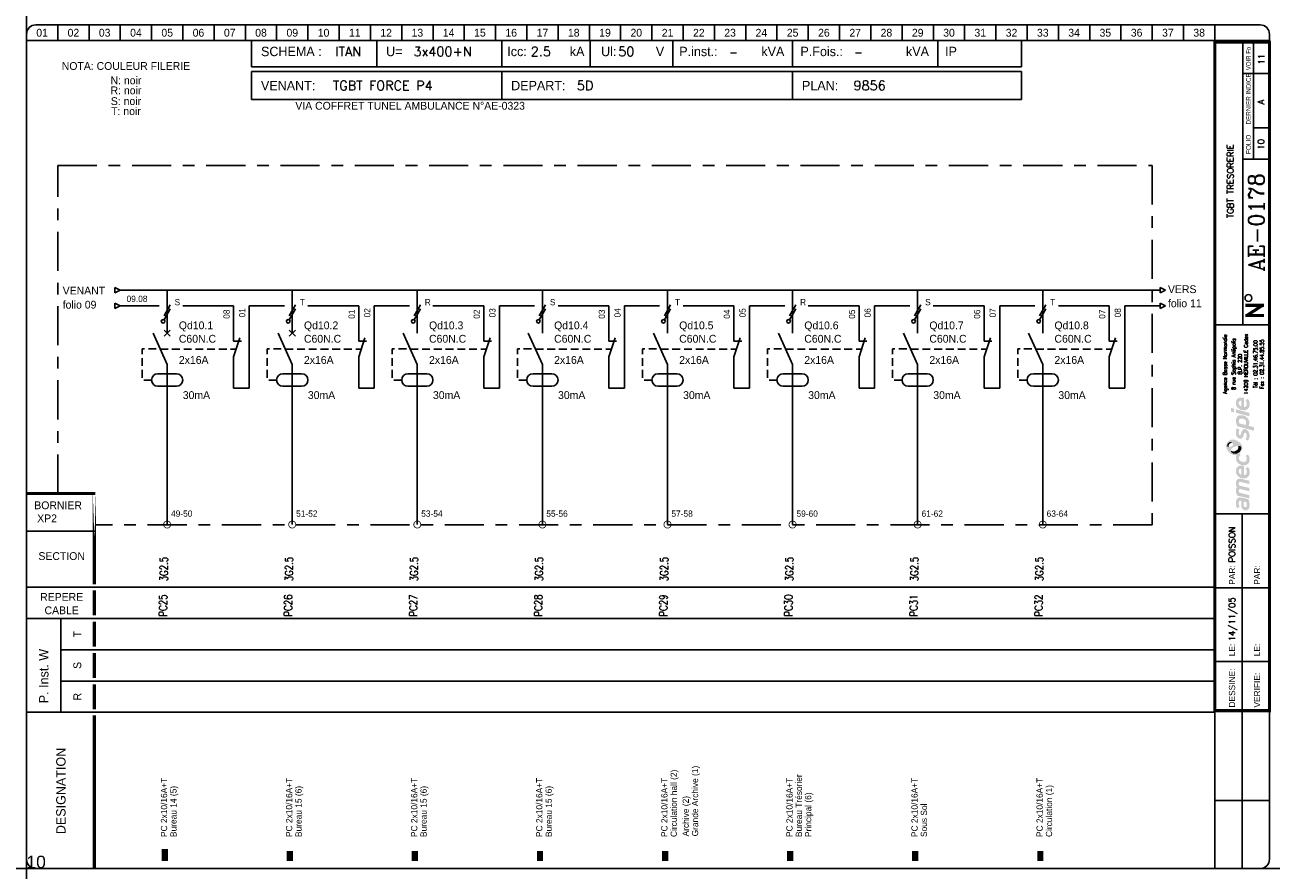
# Model space of a CAD drawing. Header units: millimetres. Extents: x 0 to 4898, y -1200 to 270.
# Tile 8 of 34: x 0 to 398, y -400 to -130. Entities that reach past the tile are written whole.
import ezdxf
from ezdxf.enums import TextEntityAlignment as Align

# ---------------------------------------------------------------- set-up
doc = ezdxf.new("R2010")
doc.units = ezdxf.units.MM
doc.header["$LTSCALE"] = 25
for name, pattern in [('AXES', [0.95, 0.5, -0.15, 0.15, -0.15]), ('CONTINU', [0]), ('DISCONTINU', [0.15, 0.1, -0.05])]:
    doc.linetypes.add(name, pattern=pattern)
doc.layers.get('0').update_dxf_attribs({"linetype": 'CONTINUOUS'})
doc.layers.get('Defpoints').update_dxf_attribs({"linetype": 'CONTINUOUS'})
for name, color, linetype in [('POINTILLE', 5, 'DISCONTINU'), ('TEXTE', 92, 'CONTINU'), ('TRAIAXE', 6, 'AXES'), ('TRAIFIN', 1, 'CONTINU'), ('TRAIGROS', 40, 'CONTINU'), ('TRAIMOY', 150, 'CONTINU')]:
    doc.layers.add(name, color=color, linetype=linetype)
doc.styles.add('ROMANC', font='romanc')
doc.styles.add('ROMANS8', font='ROMANS8.shx')
doc.styles.add('T1', font='arial.ttf')
doc.styles.add('TEXTE', font='txt8', dxfattribs={"height": 2.5})
doc.styles.add('TXT', font='txt', dxfattribs={"width": 0.8})

# ---------------------------------------------------------------- blocks, each defined once
blk = doc.blocks.new('CART')
at = {"layer": 'TEXTE', "color": 7}
for p, q in [((72.02, 264.91), (72.02, 256.49)), ((112.02, 264.91), (112.02, 256.49)), ((152.02, 264.91), (152.02, 256.49)), ((180.26, 264.91), (180.26, 256.49)), ((206.73, 264.91), (206.73, 256.49)), ((244.98, 264.91), (244.98, 256.49)), ((291.46, 264.91), (291.46, 256.49)), ((318.22, 264.91), (318.22, 256.49)), ((318.22, 256.49), (72.02, 256.49)), ((72, 255), (318.25, 255)), ((72, 246), (72, 255)), ((152, 255), (152, 246)), ((245, 255), (245, 246)), ((318.25, 255), (318.25, 246)), ((318.25, 246), (72, 246)), ((11.02, 79.91), (11.02, 49.91))]:
    blk.add_line(p, q, dxfattribs=at)
at = {"layer": 'TEXTE', "color": 7, "const_width": 1}
for points in [[(395.77, 180.16), (389.77, 180.16)], [(390.27, 176.91), (395.27, 180.16)], [(395.77, 176.91), (389.77, 176.91)]]:
    blk.add_lwpolyline(points, dxfattribs=at)
at = {"layer": 'TEXTE', "color": 7}
blk.add_circle((390.78, 182.5), 1.08, dxfattribs=at)
at = {"layer": 'TRAIAXE', "color": 6}
for p, q in [((10.02, 224.91), (360.02, 224.91)), ((10.02, 119.91), (10.02, 224.91)), ((360.02, 224.91), (360.02, 109.91)), ((360.02, 109.91), (22.02, 109.91))]:
    blk.add_line(p, q, dxfattribs=at)
at = {"layer": 'TRAIFIN', "color": 7}
for p, q in [((10.02, 269.91), (10.02, 264.91)), ((20.02, 269.91), (20.02, 264.91)), ((30.02, 269.91), (30.02, 264.91)), ((40.02, 269.91), (40.02, 264.91)), ((50.02, 269.91), (50.02, 264.91)), ((60.02, 269.91), (60.02, 264.91)), ((70.02, 269.91), (70.02, 264.91)), ((80.02, 269.91), (80.02, 264.91)), ((90.02, 269.91), (90.02, 264.91)), ((100.02, 269.91), (100.02, 264.91)), ((110.02, 269.91), (110.02, 264.91)), ((120.02, 269.91), (120.02, 264.91)), ((130.02, 269.91), (130.02, 264.91)), ((140.02, 269.91), (140.02, 264.91)), ((150.02, 269.91), (150.02, 264.91)), ((160.02, 269.91), (160.02, 264.91)), ((170.02, 269.91), (170.02, 264.91)), ((180.02, 269.91), (180.02, 264.91)), ((190.02, 269.91), (190.02, 264.91)), ((200.02, 269.91), (200.02, 264.91)), ((210.02, 269.91), (210.02, 264.91)), ((220.02, 269.91), (220.02, 264.91)), ((230.02, 269.91), (230.02, 264.91)), ((240.02, 269.91), (240.02, 264.91)), ((250.02, 269.91), (250.02, 264.91)), ((260.02, 269.91), (260.02, 264.91)), ((270.02, 269.91), (270.02, 264.91)), ((280.02, 269.91), (280.02, 264.91)), ((290.02, 269.91), (290.02, 264.91)), ((300.02, 269.91), (300.02, 264.91)), ((310.02, 269.91), (310.02, 264.91)), ((320.02, 269.91), (320.02, 264.91)), ((330.02, 269.91), (330.02, 264.91)), ((340.02, 269.91), (340.02, 264.91)), ((350.02, 269.91), (350.02, 264.91)), ((360.02, 269.91), (360.02, 264.91)), ((370.02, 269.91), (370.02, 264.91)), ((380.02, 269.91), (380.02, 264.91)), ((392.43, 226.95), (392.43, 264.41)), ((392.43, 237), (396.98, 237))]:
    blk.add_line(p, q, dxfattribs=at)
at = {"layer": 'TRAIGROS', "color": 7}
for p, q in [((3.02, 269.91), (394.52, 269.91)), ((0.02, 266.91), (0.02, 264.91)), ((397.52, 264.91), (0.02, 264.91)), ((397.52, 264.91), (0.02, 264.91)), ((0.02, 264.91), (0.02, 2.91)), ((389.02, 173.91), (389.02, 264.41)), ((397.52, 266.91), (397.52, 264.91)), ((397.52, 2.91), (397.52, 264.91)), ((389.02, 254.41), (397.02, 254.41)), ((389.02, 226.92), (397.02, 226.92)), ((380.02, 173.91), (397.52, 173.91)), ((380.02, 113.43), (397.53, 113.43)), ((0.02, 107.91), (22.02, 107.91)), ((0.02, 89.91), (380.02, 89.91)), ((11.02, 79.91), (0.02, 79.91)), ((11.02, 79.91), (380.02, 79.91)), ((11.02, 69.91), (380.02, 69.91)), ((11.02, 59.91), (380.02, 59.91)), ((0.02, 49.91), (380.02, 49.91)), ((380.02, -0.12), (380.02, 50.43)), ((3.02, -0.09), (394.52, -0.09))]:
    blk.add_line(p, q, dxfattribs=at)
for points, const_width in [([(380.02, 264.41), (380.02, 50.43), (397.52, 50.43), (397.52, 264.41), (380.02, 264.41)], 1), ([(0.02, 119.91), (22.02, 119.91)], 1), ([(21.73, 88.91), (21.73, 80.91)], 1), ([(21.73, 78.91), (21.73, 70.91)], 1), ([(21.73, 68.91), (21.73, 60.91)], 1), ([(21.73, 58.91), (21.73, 50.91)], 1), ([(21.73, 48.91), (21.73, 43.38)], 1), ([(21.73, 43.38), (21.73, -0.09)], 1), ([(44.23, 6.14), (44.23, 2.27)], 2), ([(84.23, 5.5), (84.23, 2.27)], 2), ([(124.23, 5.5), (124.23, 2.27)], 2), ([(164.23, 5.5), (164.23, 2.27)], 2), ([(204.23, 5.5), (204.23, 2.27)], 2), ([(244.23, 5.5), (244.23, 2.27)], 2), ([(284.23, 5.5), (284.23, 2.27)], 2), ([(324.23, 5.5), (324.23, 2.27)], 2)]:
    blk.add_lwpolyline(points, dxfattribs=dict(at, const_width=const_width))
at = {"layer": 'TRAIGROS', "color": 7, "const_width": 1}
blk.add_lwpolyline([(21.73, 119.95), (21.73, 90.91)], close=True, dxfattribs=at)
at = {"layer": 'TRAIGROS', "color": 7}
for centre, start, end in [((3.02, 266.91), 90, 180), ((394.52, 266.91), 0, 90), ((3.02, 2.91), 180, 270), ((394.52, 2.91), 270, 0)]:
    blk.add_arc(centre, 3, start, end, dxfattribs=at)
at = {"layer": 'TRAIMOY', "color": 7}
for p, q in [((388.77, -0.1), (388.77, 113.43)), ((380.02, 89.73), (397.53, 89.73)), ((380.02, 66.18), (397.53, 66.18)), ((380.02, 21.66), (397.53, 21.66))]:
    blk.add_line(p, q, dxfattribs=at)
at = {"layer": 'TEXTE', "color": 7}
for s, p in [('01', (5.02, 267.41)), ('02', (15.02, 267.41)), ('03', (25.02, 267.41)), ('04', (35.02, 267.41)), ('05', (45.02, 267.41)), ('06', (55.02, 267.41)), ('07', (65.02, 267.41)), ('08', (75.02, 267.41)), ('09', (85.02, 267.41)), ('10', (95.02, 267.41)), ('11', (105.02, 267.41)), ('12', (115.02, 267.41)), ('13', (125.02, 267.41)), ('14', (135.02, 267.41)), ('15', (145.02, 267.41)), ('16', (155.02, 267.41)), ('17', (165.02, 267.41)), ('18', (175.02, 267.41)), ('19', (185.02, 267.41)), ('20', (195.02, 267.41)), ('21', (205.02, 267.41)), ('22', (215.02, 267.41)), ('23', (225.02, 267.41)), ('24', (235.02, 267.41)), ('25', (245.02, 267.41)), ('26', (255.02, 267.41)), ('27', (265.02, 267.41)), ('28', (275.02, 267.41)), ('29', (285.02, 267.41)), ('30', (295.02, 267.41)), ('31', (305.02, 267.41)), ('32', (315.02, 267.41)), ('33', (325.02, 267.41)), ('34', (335.02, 267.41)), ('35', (345.02, 267.41)), ('36', (355.02, 267.41)), ('37', (365.02, 267.41)), ('38', (375.02, 267.41))]:
    blk.add_text(s, height=2.5, dxfattribs=at).set_placement(p, align=Align.MIDDLE)
for s, height, p in [('kA', 3, (173.77, 259.91)), ('Ul:', 3, (183.77, 259.91)), ('P.inst.:', 3, (208.77, 259.91)), ('kVA', 3, (235.02, 259.91)), ('P.Fois.:', 3, (247.52, 259.91)), ('kVA', 3, (281.27, 259.91)), ('SCHEMA :', 3, (75.02, 259.91)), ('U=', 3, (115.02, 259.91)), ('Icc:', 3, (153.77, 259.91)), ('V', 3, (201.27, 259.91)), ('IP', 3, (293.77, 259.91)), ('VENANT:', 3, (75, 249)), ('DEPART:', 3, (155, 249)), ('PLAN:', 3, (248, 249)), ('BORNIER', 2.5, (2.52, 114.91))]:
    blk.add_text(s, height=height, dxfattribs=at).set_placement(p)
at = {"layer": 'TEXTE', "color": 7, "width": 0.75}
blk.add_text('VOIR Fo', height=1.5, rotation=90, dxfattribs=at).set_placement((391.52, 255.41), (391.52, 262.91), align=Align.FIT)
at = {"layer": 'TEXTE', "color": 7, "style": 'TXT', "width": 0.8}
blk.add_text('DERNIER INDICE', height=1.5, rotation=90, dxfattribs=at).set_placement((391.52, 238.03))
at = {"layer": 'TEXTE', "color": 7}
for s, height, p in [('FOLIO', 1.5, (391.52, 231.67)), ('T', 2.5, (17.52, 74.91)), ('S', 2.5, (17.52, 64.91)), ('R', 2.5, (17.52, 54.91))]:
    blk.add_text(s, height=height, rotation=90, dxfattribs=at).set_placement(p, align=Align.CENTER)
for s, p in [('SECTION', (11.27, 98.66)), ('REPERE', (11.27, 85.59)), ('CABLE', (11.27, 81.3))]:
    blk.add_text(s, height=2.5, dxfattribs=at).set_placement(p, align=Align.CENTER)
for s, height, p in [('PAR:', 2, (386.53, 90.73)), ('PAR:', 2, (394.53, 90.73)), ('P. Inst. W', 3, (7.05, 52.81)), ('LE:', 2, (386.53, 67.86)), ('LE:', 2, (394.53, 67.86)), ('DESSINE:', 2, (386.53, 51.43)), ('VERIFIE:', 2, (394.53, 51.43)), ('DESIGNATION', 3, (12.52, 10.91))]:
    blk.add_text(s, height=height, rotation=90, dxfattribs=at).set_placement(p)
at = {"layer": 'TEXTE', "color": 4, "style": 'ROMANC'}
for tag, height, p in [('FOLIO_SUIVANT', 2, (395.92, 258.95)), ('INDICE', 2, (395.81, 245.26)), ('FOLIO', 2, (395.81, 231.67)), ('NUMERO', 5, (395.81, 206.7))]:
    blk.add_attdef(tag, text='', height=height, rotation=90, dxfattribs=at).set_placement(p, align=Align.CENTER)
for tag, p, height in [('REGIME_DE_NEUTRE', (98.77, 259.91), 3), ('TENSION', (123.77, 259.91), 3), ('ICC', (161.27, 259.91), 3), ('UI', (189.27, 259.91), 3), ('P_INSTAL', (224.73, 259.91), 2.5), ('PUISSSANCE_DE_FOISO', (264.73, 259.91), 2.5), ('VENANT_DE', (98, 249), 3), ('DEPART', (176, 249), 3), ('PLAN', (264.5, 249), 3)]:
    blk.add_attdef(tag, p, '', height=height, dxfattribs=at)
blk.add_attdef('INTITULE_DU_PLAN', text='', height=2, rotation=90, dxfattribs=at).set_placement((385.02, 219.91), align=Align.MIDDLE)
for tag, p in [('DESSINATEUR', (386.55, 97.87)), ('DATE', (386.53, 72.67))]:
    blk.add_attdef(tag, p, '', height=2, rotation=90, dxfattribs=at)
blk = doc.blocks.new('JC')
at = {"layer": 'TEXTE'}
for s, p in [('NOTA: COULEUR FILERIE', (10.73, 20.01)), ('N: noir', (10.73, 15.46)), ('R: noir', (10.73, 12.25)), ('S: noir', (10.73, 8.81)), ('T: noir', (10.73, 5.6))]:
    blk.add_text(s, height=2.5, dxfattribs=at).set_placement(p, align=Align.MIDDLE)
blk = doc.blocks.new('LOGO')
h = blk.add_hatch(color=187)
h.paths.add_polyline_path([(0.27, -25.15), (-0.26, -25.03), (-0.61, -25.01), (-0.96, -25.01), (-1.3, -25.15), (-1.56, -25.39), (-1.76, -25.66), (-1.92, -26.06), (-2.01, -26.61), (-2, -27.13), (-1.95, -27.54), (-1.82, -27.98), (-1.59, -28.49), (-0.78, -28.03), (-0.88, -27.84), (-0.99, -27.58), (-1.06, -27.27), (-1.09, -26.94), (-1.07, -26.65), (-1.03, -26.36), (-0.9, -26.15), (-0.74, -26.05), (-0.59, -26.04), (-0.23, -26.1), (-0.26, -26.47), (-0.29, -26.77), (-0.31, -27.1), (-0.31, -27.41), (-0.26, -27.77), (-0.19, -28.1), (-0.05, -28.44), (0.2, -28.78), (0.48, -28.98), (0.87, -29.11), (1.22, -29.1), (1.58, -29.04), (1.84, -28.87), (2.14, -28.53), (2.3, -28.16), (2.37, -27.71), (2.36, -27.1), (2.28, -26.51), (2.08, -25.89), (1.89, -25.54), (0.84, -25.3)])
h.paths.add_polyline_path([(0.54, -26.31), (1.32, -26.47), (1.41, -26.69), (1.48, -27.01), (1.49, -27.42), (1.48, -27.74), (1.4, -27.9), (1.29, -28.03), (1.14, -28.09), (0.96, -28.1), (0.81, -28.07), (0.69, -27.97), (0.6, -27.85), (0.54, -27.71), (0.5, -27.54), (0.49, -27.3), (0.49, -27.06), (0.5, -26.59)], flags=16)
h.paths.add_polyline_path([(-0.88, -23.47), (-0.97, -23.29), (-1.06, -23.08), (-1.08, -22.86), (-1.05, -22.63), (-0.97, -22.45), (-0.79, -22.36), (-0.5, -22.33), (2.29, -23.01), (2.29, -21.94), (-0.8, -21.24), (-0.96, -21.08), (-1.06, -20.77), (-1.1, -20.45), (-1, -20.2), (-0.87, -20.11), (-0.7, -20.03), (-0.48, -20.05), (2.29, -20.7), (2.29, -19.65), (-0.36, -19.01), (-0.65, -19), (-1.01, -19.01), (-1.3, -19.12), (-1.55, -19.28), (-1.77, -19.54), (-1.9, -19.8), (-1.98, -20), (-2.02, -20.38), (-2.01, -20.76), (-1.91, -21.13), (-1.79, -21.45), (-1.64, -21.71), (-1.75, -21.83), (-1.89, -22.08), (-1.98, -22.36), (-2.01, -22.66), (-2.01, -23), (-1.95, -23.36), (-1.85, -23.71), (-1.69, -24.08), (-1.5, -24.43), (2.29, -25.32), (2.29, -24.26)])
h.paths.add_polyline_path([(-0.19, -14.81), (-0.51, -14.81), (-0.91, -14.88), (-1.19, -15), (-1.42, -15.16), (-1.64, -15.38), (-1.83, -15.67), (-1.95, -15.97), (-2, -16.26), (-2.02, -16.52), (-2.01, -16.84), (-1.96, -17.15), (-1.84, -17.46), (-1.65, -17.81), (-1.41, -18.09), (-1.14, -18.33), (-0.89, -18.51), (-0.59, -18.68), (-0.17, -18.82), (0.24, -18.89), (0.59, -18.91), (0.98, -18.88), (1.37, -18.75), (1.77, -18.51), (2.17, -18.06), (2.33, -17.58), (2.38, -17.11), (2.38, -16.56), (2.33, -16.15), (2.2, -15.79), (2.03, -15.5), (1.82, -15.25), (1.14, -15.68), (1.3, -15.94), (1.42, -16.3), (1.49, -16.68), (1.49, -16.99), (1.43, -17.33), (1.23, -17.63), (0.99, -17.81), (0.79, -17.86), (0.6, -17.84), (0.6, -14.97), (0.23, -14.85)])
h.paths.add_polyline_path([(-0.26, -17.69), (-0.43, -17.64), (-0.58, -17.55), (-0.76, -17.39), (-0.9, -17.24), (-1.01, -17.02), (-1.06, -16.86), (-1.08, -16.63), (-1.06, -16.36), (-0.96, -16.16), (-0.83, -15.98), (-0.62, -15.87), (-0.44, -15.83), (-0.26, -15.83)], flags=16)
h.paths.add_polyline_path([(-0.09, -13.56), (-0.44, -13.4), (-0.74, -13.16), (-0.95, -12.9), (-1.04, -12.61), (-1.08, -12.36), (-1.02, -12.05), (-0.89, -11.83), (-0.73, -11.69), (-0.61, -11.61), (-0.5, -11.55), (-0.88, -10.89), (-1.08, -11.04), (-1.32, -11.18), (-1.51, -11.28), (-1.78, -11.38), (-1.87, -11.55), (-1.97, -11.89), (-2.01, -12.3), (-1.98, -12.76), (-1.82, -13.35), (-1.54, -13.76), (-1.25, -14.08), (-0.85, -14.34), (-0.48, -14.51), (-0.05, -14.65), (0.44, -14.71), (0.94, -14.69), (1.47, -14.5), (1.83, -14.25), (2.09, -13.94), (2.26, -13.6), (2.36, -13.21), (2.39, -12.82), (2.37, -12.43), (2.27, -11.98), (2.07, -11.58), (1.82, -11.23), (1.12, -11.67), (1.29, -11.95), (1.43, -12.27), (1.45, -12.61), (1.43, -12.96), (1.23, -13.36), (0.95, -13.57), (0.61, -13.63), (0.31, -13.63)])
h.paths.add_polyline_path([(1.25, -3.19), (0.94, -3.13), (0.59, -3.14), (0.32, -3.25), (0.1, -3.49), (-0.12, -3.81), (-0.25, -4.17), (-0.38, -4.62), (-0.46, -4.92), (-0.59, -5.03), (-0.74, -5.08), (-0.86, -5.03), (-0.96, -4.94), (-1.06, -4.74), (-1.12, -4.53), (-1.11, -4.23), (-1.07, -3.86), (-1.01, -3.51), (-0.93, -3.23), (-1.72, -2.85), (-1.84, -3.12), (-1.93, -3.4), (-1.97, -3.68), (-2, -3.98), (-2.02, -4.32), (-2, -4.65), (-1.94, -5.01), (-1.8, -5.31), (-1.64, -5.58), (-1.4, -5.84), (-1.11, -6.04), (-0.85, -6.17), (-0.56, -6.2), (-0.24, -6.15), (0.01, -5.99), (0.18, -5.81), (0.32, -5.51), (0.41, -5.18), (0.51, -4.86), (0.57, -4.63), (0.67, -4.45), (0.78, -4.33), (0.97, -4.29), (1.15, -4.35), (1.3, -4.55), (1.41, -4.85), (1.44, -5.24), (1.41, -5.62), (1.33, -5.91), (1.23, -6.15), (1.09, -6.39), (1.78, -6.81), (1.86, -6.74), (1.97, -6.61), (2.14, -6.32), (2.27, -6), (2.36, -5.62), (2.37, -5.24), (2.35, -4.86), (2.3, -4.52), (2.19, -4.21), (2.03, -3.92), (1.85, -3.65), (1.57, -3.35)])
h.paths.add_polyline_path([(1.14, 0.91), (0.82, 1.08), (0.5, 1.2), (0.1, 1.27), (-0.26, 1.3), (-0.73, 1.29), (-1.12, 1.19), (-1.38, 1.04), (-1.61, 0.8), (-1.77, 0.55), (-1.89, 0.33), (-1.98, 0.01), (-2.01, -0.32), (-1.99, -0.65), (-1.95, -1.02), (-1.88, -1.34), (-1.76, -1.63), (-1.63, -1.96), (-1.52, -2.24), (3.84, -3.66), (3.84, -2.51), (1.96, -2.01), (2.11, -1.85), (2.24, -1.56), (2.27, -1.32), (2.29, -1.04), (2.27, -0.75), (2.21, -0.44), (2.07, -0.1), (1.9, 0.2), (1.71, 0.44), (1.43, 0.71)])
h.paths.add_polyline_path([(0.98, -1.77), (-0.92, -1.28), (-0.98, -1.1), (-1.05, -0.84), (-1.07, -0.56), (-1.04, -0.29), (-0.94, -0.06), (-0.77, 0.11), (-0.53, 0.2), (-0.24, 0.22), (0.04, 0.2), (0.35, 0.13), (0.58, 0.05), (0.81, -0.07), (1.02, -0.24), (1.19, -0.46), (1.27, -0.68), (1.28, -0.93), (1.28, -1.16), (1.24, -1.43), (1.15, -1.61)], flags=16)
h.paths.add_polyline_path([(-1.97, 3.22), (-1.97, 2.11), (2.35, 0.95), (2.35, 2.06)])
h.paths.add_polyline_path([(-3.55, 3.65), (-3.55, 2.48), (-2.65, 2.25), (-2.65, 3.43)])
h.paths.add_polyline_path([(-0.19, 6.99), (-0.51, 6.99), (-0.91, 6.92), (-1.19, 6.81), (-1.42, 6.64), (-1.64, 6.43), (-1.83, 6.14), (-1.95, 5.83), (-2, 5.54), (-2.02, 5.28), (-2.01, 4.96), (-1.96, 4.66), (-1.84, 4.34), (-1.65, 4), (-1.41, 3.71), (-1.14, 3.48), (-0.89, 3.29), (-0.59, 3.12), (-0.17, 2.98), (0.24, 2.92), (0.59, 2.89), (0.98, 2.93), (1.37, 3.06), (1.77, 3.29), (2.17, 3.75), (2.33, 4.22), (2.38, 4.7), (2.38, 5.24), (2.33, 5.65), (2.2, 6.02), (2.03, 6.3), (1.82, 6.56), (1.14, 6.13), (1.3, 5.87), (1.42, 5.5), (1.49, 5.12), (1.49, 4.82), (1.43, 4.47), (1.23, 4.17), (0.99, 4), (0.79, 3.94), (0.6, 3.96), (0.6, 6.83), (0.23, 6.96)])
h.paths.add_polyline_path([(-0.26, 4.11), (-0.43, 4.16), (-0.58, 4.26), (-0.76, 4.42), (-0.9, 4.56), (-1.01, 4.78), (-1.06, 4.95), (-1.08, 5.17), (-1.06, 5.44), (-0.96, 5.64), (-0.83, 5.82), (-0.62, 5.93), (-0.44, 5.97), (-0.26, 5.97)], flags=16)
h = blk.add_hatch(color=135)
h.paths.add_polyline_path([(-2.62, -6.48), (-2.99, -6.44), (-3.33, -6.46), (-3.66, -6.54), (-3.9, -6.66), (-4.19, -6.88), (-4.48, -7.12), (-4.72, -7.4), (-4.9, -7.71), (-5.08, -8.08), (-5.15, -8.51), (-5.14, -8.84), (-5.03, -9.22), (-4.88, -9.56), (-4.68, -9.88), (-4.46, -10.22), (-4.19, -10.51), (-3.87, -10.81), (-3.57, -11.02), (-3.23, -11.21), (-2.91, -11.36), (-2.54, -11.44), (-2.16, -11.45), (-1.78, -11.38), (-1.51, -11.28), (-1.32, -11.18), (-1.08, -11.04), (-0.88, -10.89), (-0.73, -10.77), (-0.54, -10.54), (-0.29, -10.22), (-0.06, -9.77), (0.06, -9.2), (0.05, -8.64), (-0.11, -8.22), (-0.36, -7.85), (-0.69, -7.52), (-1.07, -7.21), (-1.43, -6.95), (-1.9, -6.73), (-2.27, -6.57)])
h.paths.add_polyline_path([(-2.94, -7.94), (-2.93, -8.06), (-2.93, -8.18), (-2.98, -8.34), (-3.08, -8.43), (-3.22, -8.54), (-3.43, -8.66), (-3.65, -8.75), (-3.89, -8.84), (-4.16, -8.87), (-4.34, -8.85), (-4.5, -8.82), (-4.67, -8.73), (-4.76, -8.58), (-4.8, -8.43), (-4.79, -8.24), (-4.75, -8.06), (-4.69, -7.92), (-4.59, -7.78), (-4.48, -7.64), (-4.34, -7.51), (-4.19, -7.41), (-4, -7.31), (-3.79, -7.28), (-3.58, -7.31), (-3.42, -7.38), (-3.25, -7.49), (-3.12, -7.62), (-3.02, -7.79)], flags=16)
h.paths.add_polyline_path([(-1.84, -8.57), (-1.32, -8.49), (-1.12, -8.49), (-0.87, -8.49), (-0.65, -8.57), (-0.45, -8.72), (-0.32, -8.9), (-0.26, -9.1), (-0.28, -9.35), (-0.35, -9.63), (-0.51, -9.97), (-0.73, -10.32), (-1.02, -10.58), (-1.39, -10.82), (-1.78, -10.98), (-2.23, -11.04), (-2.55, -11.01), (-2.82, -10.95), (-3.16, -10.77), (-3.4, -10.52), (-3.53, -10.28), (-3.6, -10.02), (-3.6, -9.73), (-3.5, -9.48), (-3.31, -9.23), (-3, -9.04), (-2.68, -8.88), (-2.26, -8.71)], flags=16)
h = blk.add_hatch(color=253)
h.paths.add_polyline_path([(-4, -7.31), (-4.19, -7.41), (-4.34, -7.51), (-4.48, -7.64), (-4.59, -7.78), (-4.69, -7.92), (-4.75, -8.06), (-4.79, -8.24), (-4.8, -8.43), (-4.76, -8.58), (-4.67, -8.73), (-4.5, -8.82), (-4.34, -8.85), (-4.36, -8.64), (-4.33, -8.43), (-4.27, -8.21), (-4.19, -8.05), (-4.09, -7.91), (-3.95, -7.79), (-3.82, -7.69), (-3.65, -7.62), (-3.47, -7.58), (-3.28, -7.58), (-3.12, -7.62), (-3.25, -7.49), (-3.42, -7.38), (-3.58, -7.31), (-3.79, -7.28)])
h.paths.add_polyline_path([(-0.87, -8.49), (-1.12, -8.49), (-1.32, -8.49), (-1.27, -8.65), (-1.22, -8.89), (-1.24, -9.17), (-1.31, -9.4), (-1.45, -9.63), (-1.67, -9.84), (-1.91, -10), (-2.2, -10.15), (-2.48, -10.22), (-2.71, -10.25), (-2.97, -10.24), (-3.22, -10.21), (-3.44, -10.12), (-3.6, -10.02), (-3.53, -10.28), (-3.4, -10.52), (-3.16, -10.77), (-2.82, -10.95), (-2.55, -11.01), (-2.23, -11.04), (-1.78, -10.98), (-1.39, -10.82), (-1.02, -10.58), (-0.73, -10.32), (-0.51, -9.97), (-0.35, -9.63), (-0.28, -9.35), (-0.26, -9.1), (-0.32, -8.9), (-0.45, -8.72), (-0.65, -8.57)])
at = {"color": 7, "style": 'ROMANS8', "width": 0.8}
for s, height, p in [('Agence Basse Normandie', 1.2384, (-4.85, 17.68)), ('8 rue Sophia Antipolis', 1.2384, (-2.12, 17.68)), ('14209 HEROUVILLE Cedex', 1.2384, (1.84, 17.68)), ('B.P. 220', 1.238, (-0.08, 17.68)), ('Tél : 02.31.46.75.00', 1.2384, (4.88, 17.68)), ('Fax : 02.31.44.85.55', 1.2384, (6.91, 17.68))]:
    blk.add_text(s, height=height, rotation=90, dxfattribs=at).set_placement(p, align=Align.CENTER)
blk = doc.blocks.new('U100')
at = {"layer": 'TRAIFIN'}
for p, q in [((1.11, 2.62), (-0.89, -0.88)), ((-0.89, -2.13), (1.11, 1.37))]:
    blk.add_line(p, q, dxfattribs=at)
blk.add_circle((-1.18, -2.64), 0.585, dxfattribs=at)
blk = doc.blocks.new('R12')
at = {"layer": 'TRAIFIN'}
blk.add_line((0, 0), (0, 10), dxfattribs=at)
at = {"layer": 'TRAIGROS'}
for p, q in [((2, 16), (0, 10)), ((0, 15), (2.5, 15))]:
    blk.add_line(p, q, dxfattribs=at)
blk = doc.blocks.new('U75')
at = {"layer": 'TRAIFIN', "const_width": 0.25}
blk.add_lwpolyline([(-1.125, 0, 1), (1.125, 0, 1)], format="xyb", close=True, dxfattribs=at)

msp = doc.modelspace()

# ---------------------------------------------------------------- linework, layer by layer
for p, q in [((28.2, -214.02), (29.98, -214.91)), ((28.2, -214.02), (28.2, -215.8)), ((28.2, -215.8), (29.98, -214.91)), ((362.48, -214.02), (364.26, -214.91)), ((362.48, -214.02), (362.48, -215.8)), ((362.48, -215.8), (364.26, -214.91)), ((28.2, -219.02), (29.98, -219.91)), ((28.2, -219.02), (28.2, -220.8)), ((362.48, -219.02), (364.26, -219.91)), ((362.48, -219.02), (362.48, -220.8)), ((28.2, -220.8), (29.98, -219.91)), ((362.48, -220.8), (364.26, -219.91))]:
    msp.add_line(p, q)
at = {"layer": 'Defpoints', "ltscale": 0.25}
for p, direction in [((0, 0), (0, -1)), ((0, -400), (1, 0))]:
    msp.add_xline(p, direction, dxfattribs=at)
at = {"layer": 'POINTILLE'}
for p, q in [((42.78, -233.77), (67.04, -233.77)), ((82.78, -233.77), (107.04, -233.77)), ((122.78, -233.77), (147.04, -233.77)), ((162.78, -233.77), (187.04, -233.77)), ((202.78, -233.77), (227.04, -233.77)), ((242.78, -233.77), (267.04, -233.77)), ((282.78, -233.77), (307.04, -233.77)), ((322.78, -233.77), (347.04, -233.77))]:
    msp.add_line(p, q, dxfattribs=at)
at = {"layer": 'POINTILLE', "flags": 128}
for points in [[(39.98, -243.66), (36.98, -243.66), (36.98, -233.66), (41.98, -233.66)], [(79.98, -243.66), (76.98, -243.66), (76.98, -233.66), (81.98, -233.66)], [(119.98, -243.66), (116.98, -243.66), (116.98, -233.66), (121.98, -233.66)], [(159.98, -243.66), (156.98, -243.66), (156.98, -233.66), (161.98, -233.66)], [(199.98, -243.66), (196.98, -243.66), (196.98, -233.66), (201.98, -233.66)], [(239.98, -243.66), (236.98, -243.66), (236.98, -233.66), (241.98, -233.66)], [(279.98, -243.66), (276.98, -243.66), (276.98, -233.66), (281.98, -233.66)], [(319.98, -243.66), (316.98, -243.66), (316.98, -233.66), (321.98, -233.66)]]:
    msp.add_lwpolyline(points, dxfattribs=at)
at = {"layer": 'TRAIFIN'}
for p, q in [((66.23, -231.2), (66.23, -219.91)), ((71.23, -246.27), (71.23, -219.91)), ((106.23, -231.2), (106.23, -219.91)), ((111.23, -246.27), (111.23, -219.91)), ((146.23, -231.2), (146.23, -219.91)), ((151.23, -246.27), (151.23, -219.91)), ((186.23, -231.2), (186.23, -219.91)), ((191.23, -246.27), (191.23, -219.91)), ((226.23, -231.2), (226.23, -219.91)), ((231.23, -246.27), (231.23, -219.91)), ((266.23, -231.2), (266.23, -219.91)), ((271.23, -246.27), (271.23, -219.91)), ((306.23, -231.2), (306.23, -219.91)), ((311.23, -246.27), (311.23, -219.91)), ((346.23, -231.2), (346.23, -219.91)), ((351.23, -246.27), (351.23, -219.91)), ((66.23, -246.2), (66.23, -246.27)), ((66.23, -246.27), (71.23, -246.27)), ((106.23, -246.2), (106.23, -246.27)), ((106.23, -246.27), (111.23, -246.27)), ((146.23, -246.2), (146.23, -246.27)), ((146.23, -246.27), (151.23, -246.27)), ((186.23, -246.2), (186.23, -246.27)), ((186.23, -246.27), (191.23, -246.27)), ((226.23, -246.2), (226.23, -246.27)), ((226.23, -246.27), (231.23, -246.27)), ((266.23, -246.2), (266.23, -246.27)), ((266.23, -246.27), (271.23, -246.27)), ((306.23, -246.2), (306.23, -246.27)), ((306.23, -246.27), (311.23, -246.27)), ((346.23, -246.2), (346.23, -246.27)), ((346.23, -246.27), (351.23, -246.27))]:
    msp.add_line(p, q, dxfattribs=at)
for points in [[(29.98, -219.91), (42.48, -219.91)], [(49.98, -219.91), (66.23, -219.91)], [(49.98, -219.91), (66.23, -219.91)], [(71.23, -219.91), (82.48, -219.91)], [(89.98, -219.91), (106.23, -219.91)], [(111.23, -219.91), (122.48, -219.91)], [(129.98, -219.91), (146.23, -219.91)], [(151.23, -219.91), (162.48, -219.91)], [(169.98, -219.91), (186.23, -219.91)], [(191.23, -219.91), (202.48, -219.91)], [(209.98, -219.91), (226.23, -219.91)], [(231.23, -219.91), (242.48, -219.91)], [(249.98, -219.91), (266.23, -219.91)], [(271.23, -219.91), (282.48, -219.91)], [(289.98, -219.91), (306.23, -219.91)], [(311.23, -219.91), (322.48, -219.91)], [(329.98, -219.91), (346.23, -219.91)], [(351.23, -219.91), (362.48, -219.91)]]:
    msp.add_lwpolyline(points, dxfattribs=at)
at = {"layer": 'TRAIGROS'}
for p, q in [((362.48, -214.91), (29.98, -214.91)), ((40.48, -228.66), (44.98, -238.66)), ((43.98, -229.66), (45.98, -227.66)), ((43.98, -227.66), (45.98, -229.66)), ((80.48, -228.66), (84.98, -238.66)), ((83.98, -227.66), (85.98, -229.66)), ((83.98, -229.66), (85.98, -227.66)), ((120.48, -228.66), (124.98, -238.66)), ((160.48, -228.66), (164.98, -238.66)), ((200.48, -228.66), (204.98, -238.66)), ((240.48, -228.66), (244.98, -238.66)), ((280.48, -228.66), (284.98, -238.66)), ((320.48, -228.66), (324.98, -238.66)), ((41.98, -241.66), (47.98, -241.66)), ((81.98, -241.66), (87.98, -241.66)), ((121.98, -241.66), (127.98, -241.66)), ((161.98, -241.66), (167.98, -241.66)), ((201.98, -241.66), (207.98, -241.66)), ((241.98, -241.66), (247.98, -241.66)), ((281.98, -241.66), (287.98, -241.66)), ((321.98, -241.66), (327.98, -241.66)), ((47.98, -245.66), (41.98, -245.66)), ((87.98, -245.66), (81.98, -245.66)), ((127.98, -245.66), (121.98, -245.66)), ((167.98, -245.66), (161.98, -245.66)), ((207.98, -245.66), (201.98, -245.66)), ((247.98, -245.66), (241.98, -245.66)), ((287.98, -245.66), (281.98, -245.66)), ((327.98, -245.66), (321.98, -245.66))]:
    msp.add_line(p, q, dxfattribs=at)
for centre, start, end in [((41.98, -243.66), 90, 270), ((47.98, -243.66), 270, 90), ((81.98, -243.66), 90, 270), ((87.98, -243.66), 270, 90), ((121.98, -243.66), 90, 270), ((127.98, -243.66), 270, 90), ((161.98, -243.66), 90, 270), ((167.98, -243.66), 270, 90), ((201.98, -243.66), 90, 270), ((207.98, -243.66), 270, 90), ((241.98, -243.66), 90, 270), ((247.98, -243.66), 270, 90), ((281.98, -243.66), 90, 270), ((287.98, -243.66), 270, 90), ((321.98, -243.66), 90, 270), ((327.98, -243.66), 270, 90)]:
    msp.add_arc(centre, 2, start, end, dxfattribs=at)
at = {"layer": 'TRAIMOY'}
for p, q in [((44.98, -214.91), (44.98, -228.66)), ((84.98, -214.91), (84.98, -228.66)), ((124.98, -214.91), (124.98, -228.66)), ((164.98, -214.91), (164.98, -228.66)), ((204.98, -214.91), (204.98, -228.66)), ((244.98, -214.91), (244.98, -228.66)), ((284.98, -214.91), (284.98, -228.66)), ((324.98, -214.91), (324.98, -228.66)), ((44.98, -238.66), (44.98, -289.91)), ((84.98, -238.66), (84.98, -289.91)), ((124.98, -238.66), (124.98, -289.91)), ((164.98, -238.66), (164.98, -289.91)), ((204.98, -238.66), (204.98, -289.91)), ((244.98, -238.66), (244.98, -289.91)), ((284.98, -238.66), (284.98, -289.91)), ((324.98, -238.66), (324.98, -289.91))]:
    msp.add_line(p, q, dxfattribs=at)

# ---------------------------------------------------------------- block references
msp.add_blockref('CART', (-0.02, -399.91)).add_auto_attribs({'INTITULE_DU_PLAN': 'TGBT TRESORERIE', 'NUMERO': 'AE-0178', 'FOLIO': '10', 'INDICE': 'A', 'FOLIO_SUIVANT': '11', 'REGIME_DE_NEUTRE': 'ITAN', 'TENSION': '3x400+N', 'ICC': '2.5', 'UI': '50', 'P_INSTAL': '-', 'PUISSSANCE_DE_FOISO': '-', 'VENANT_DE': 'TGBT FORCE P4', 'DEPART': '5D', 'PLAN': '9856', 'DATE': '14/11/05', 'DESSINATEUR': 'POISSON'})
for name, p in [('JC', (21.08, -163.16)), ('LOGO', (388.75, -256.24))]:
    msp.add_blockref(name, p)
at = {"layer": 'TEXTE'}
for p in [(66.23, -246.2), (106.23, -246.2), (146.23, -246.2), (186.23, -246.2), (226.23, -246.2), (266.23, -246.2), (306.23, -246.2), (346.23, -246.2)]:
    msp.add_blockref('R12', p, dxfattribs=at)
at = {"layer": 'TRAIFIN'}
for p in [(44.98, -289.91), (84.98, -289.91), (124.98, -289.91), (164.98, -289.91), (204.98, -289.91), (244.98, -289.91), (284.98, -289.91), (324.98, -289.91)]:
    msp.add_blockref('U75', p, dxfattribs=at)
at = {"layer": 'TRAIMOY'}
for p in [(44.87, -222.23), (84.87, -222.23), (124.87, -222.23), (164.87, -222.23), (204.87, -222.23), (244.87, -222.23), (284.87, -222.23), (324.87, -222.23)]:
    msp.add_blockref('U100', p, dxfattribs=at)

# ---------------------------------------------------------------- texts
at = {"layer": 'Defpoints', "ltscale": 0.25, "insert": (-0.02, -395.89), "char_height": 4, "attachment_point": 1, "style": 'T1'}
msp.add_mtext_dynamic_manual_height_columns('10', width=90.3923, gutter_width=20, heights=[0], dxfattribs=at)
at = {"layer": 'TEXTE'}
for s, height, p in [('VENANT', 2.5, (11.58, -216.27)), ('VERS', 2.5, (365.03, -215.83)), ('folio 09', 2.5, (11.58, -220.79)), ('S', 2, (47.37, -219.73)), ('T', 2, (87.37, -219.73)), ('R', 2, (127.37, -219.73)), ('S', 2, (167.37, -219.73)), ('T', 2, (207.37, -219.73)), ('R', 2, (247.37, -219.73)), ('S', 2, (287.37, -219.73)), ('T', 2, (327.37, -219.73)), ('folio 11', 2.5, (365.03, -220.36)), ('Qd10.1', 2.5, (48.73, -227.41)), ('Qd10.2', 2.5, (88.73, -227.41)), ('Qd10.3', 2.5, (128.73, -227.41)), ('Qd10.4', 2.5, (168.73, -227.41)), ('Qd10.5', 2.5, (208.73, -227.41)), ('Qd10.6', 2.5, (248.73, -227.41)), ('Qd10.7', 2.5, (288.73, -227.41)), ('Qd10.8', 2.5, (328.73, -227.41)), ('C60N.C', 2.5, (48.73, -231.7)), ('C60N.C', 2.5, (88.73, -231.7)), ('C60N.C', 2.5, (128.73, -231.7)), ('C60N.C', 2.5, (168.73, -231.7)), ('C60N.C', 2.5, (208.73, -231.7)), ('C60N.C', 2.5, (248.73, -231.7)), ('C60N.C', 2.5, (288.73, -231.7)), ('C60N.C', 2.5, (328.73, -231.7)), ('2x16A', 2.5, (48.73, -238.48)), ('2x16A', 2.5, (88.73, -238.48)), ('2x16A', 2.5, (128.73, -238.48)), ('2x16A', 2.5, (168.73, -238.48)), ('2x16A', 2.5, (208.73, -238.48)), ('2x16A', 2.5, (248.73, -238.48)), ('2x16A', 2.5, (288.73, -238.48)), ('2x16A', 2.5, (328.73, -238.48)), ('30mA', 2.5, (49.98, -249.73)), ('30mA', 2.5, (89.98, -249.73)), ('30mA', 2.5, (129.98, -249.73)), ('30mA', 2.5, (169.98, -249.73)), ('30mA', 2.5, (209.98, -249.73)), ('30mA', 2.5, (249.98, -249.73)), ('30mA', 2.5, (289.98, -249.73)), ('30mA', 2.5, (329.98, -249.73)), ('49-50', 2, (46.23, -287.41)), ('51-52', 2, (86.23, -287.41)), ('53-54', 2, (126.23, -287.41)), ('55-56', 2, (166.23, -287.41)), ('57-58', 2, (206.23, -287.41)), ('59-60', 2, (246.23, -287.41)), ('61-62', 2, (286.23, -287.41)), ('63-64', 2, (326.23, -287.41))]:
    msp.add_text(s, height=height, dxfattribs=at).set_placement(p)
msp.add_text('09.08', height=2, dxfattribs=at).set_placement((35.35, -217.66), align=Align.MIDDLE)
for s, p in [('08', (63.98, -222.58)), ('01', (68.98, -222.15)), ('01', (103.98, -222.58)), ('02', (108.98, -222.15)), ('02', (143.98, -222.58)), ('03', (148.98, -222.15)), ('03', (183.98, -222.58)), ('04', (188.98, -222.15)), ('04', (223.98, -222.58)), ('05', (228.98, -222.15)), ('05', (263.98, -222.58)), ('06', (268.98, -222.15)), ('06', (303.98, -222.58)), ('07', (308.98, -222.15)), ('07', (343.98, -222.58)), ('08', (348.98, -222.15))]:
    msp.add_text(s, height=2, rotation=90, dxfattribs=at).set_placement(p, align=Align.MIDDLE)
at = {"layer": 'TEXTE', "color": 4}
msp.add_text(' XP2', height=2.5, dxfattribs=at).set_placement((2.5, -289.17))
at = {"layer": 'TEXTE', "style": 'TEXTE', "width": 0.8}
for s, p in [('3G2.5', (45.17, -304.16)), ('3G2.5', (85.17, -304.16)), ('3G2.5', (125.17, -304.16)), ('3G2.5', (165.17, -304.16)), ('3G2.5', (205.17, -304.16)), ('3G2.5', (245.17, -304.16)), ('3G2.5', (285.17, -304.16)), ('3G2.5', (325.17, -304.16)), ('PC25', (44.94, -315.82)), ('PC26', (84.94, -315.82)), ('PC27', (124.94, -315.82)), ('PC28', (164.94, -315.82)), ('PC29', (204.94, -315.82)), ('PC30', (244.94, -315.82)), ('PC31', (284.94, -315.82)), ('PC32', (324.94, -315.82))]:
    msp.add_text(s, height=2.5, rotation=90, dxfattribs=at).set_placement(p, align=Align.CENTER)
at = {"layer": 'TEXTE', "ltscale": 0.9}
for s, p in [('Grande Archive (1)', (214.79, -389.7)), ('Circulation hall (2)', (207.98, -389.91)), ('Bureau Trésorier', (247.98, -389.91)), ('PC 2x10/16A+T', (44.98, -389.91)), ('Bureau 14 (5)', (47.98, -389.91)), ('PC 2x10/16A+T', (84.98, -389.91)), ('Bureau 15 (6)', (87.98, -389.91)), ('PC 2x10/16A+T', (124.98, -389.91)), ('Bureau 15 (6)', (127.98, -389.91)), ('PC 2x10/16A+T', (164.98, -389.91)), ('Bureau 15 (6)', (167.98, -389.91)), ('PC 2x10/16A+T', (204.98, -389.91)), ('PC 2x10/16A+T', (244.98, -389.91)), ('PC 2x10/16A+T', (284.98, -389.91)), ('PC 2x10/16A+T', (324.98, -389.91)), ('Circulation (1)', (327.98, -389.91)), ('Archive (2)', (211.81, -389.7)), ('Principal (6)', (250.98, -389.91)), ('Sous Sol', (287.98, -389.91))]:
    msp.add_text(s, height=2, rotation=90, dxfattribs=at).set_placement(p)
at = {"layer": 'TRAIFIN', "insert": (85.97, -154.63), "char_height": 2.5, "width": 110.432, "attachment_point": 1}
msp.add_mtext('VIA COFFRET TUNEL AMBULANCE N°AE-0323', dxfattribs=at)

doc.saveas('drawing.dxf')
